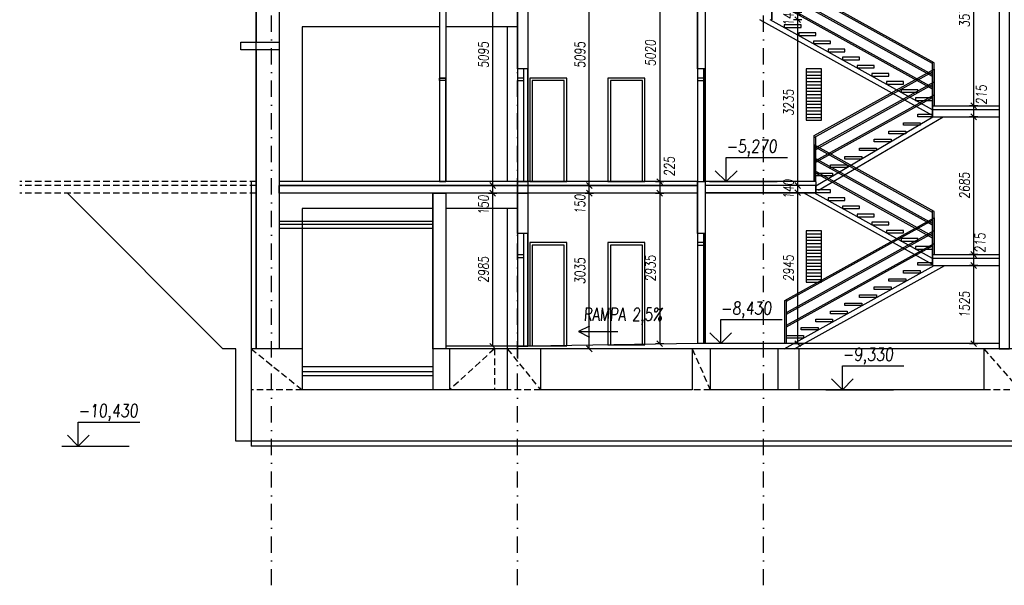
# Model space of a CAD drawing. Header units: millimetres. Extents: x -24606338 to 439687, y 151354 to 480404.
# Tile 52 of 93: x 348323 to 367538, y 174689 to 185721. Entities that reach past the tile are written whole.
import ezdxf

# ---------------------------------------------------------------- set-up
doc = ezdxf.new("R2010")
doc.units = ezdxf.units.MM
doc.linetypes.add('ČERCHOVANÁ', pattern=[25.4, 12.7, -6.35, 0, -6.35])
doc.linetypes.add('ČÁRKOVANÁ', pattern=[19.05, 12.7, -6.35])
for name, color, linetype in [('DVERE', 4, 'Continuous'), ('KOTY', 7, 'Continuous'), ('OSY', 7, 'Continuous'), ('SRAFA', 9, 'Continuous'), ('TENKA', 4, 'Continuous'), ('TLUSTA', 2, 'Continuous'), ('ŽB', 3, 'Continuous')]:
    doc.layers.add(name, color=color, linetype=linetype)
doc.styles.add('CS-ROMANS_100', font='romans.shx', dxfattribs={"width": 0.75, "oblique": 5, "height": 200})
doc.styles.add('ROMANS', font='romans.shx', dxfattribs={"width": 0.75, "oblique": 5, "height": 200})
doc.dimstyles.new('A_KÓTA_100', dxfattribs={"dimtxt": 200, "dimasz": 4, "dimexe": 100, "dimexo": 1500, "dimgap": 80, "dimtad": 1, "dimdec": 0, "dimdsep": 46, "dimtxsty": 'CS-ROMANS_100', "dimblk": 'KOT_CARA20', "dimcen": 90, "dimse1": 1, "dimse2": 1, "dimclrd": 256, "dimclre": 256, "dimclrt": 256, "dimadec": 0, "dimazin": 0, "dimtfac": 1, "dimtdec": 0, "dimtix": 1, "dimtmove": 2, "dimatfit": 3, "dimldrblk": 'OBLIQUE', "dimfxl": 1, "dimfxlon": 1, "dimtolj": 1, "dimarcsym": 0})

# ---------------------------------------------------------------- blocks, each defined once
blk = doc.blocks.new('VÝŠKOVÁ KÓTA 1')
at = {"ltscale": 0.25}
for p, q in [((0, 3.76), (9.59, 3.76)), ((0, 0), (0, 3.76)), ((0, 0), (-1.7, 1.7)), ((0, 0), (1.7, 1.7))]:
    blk.add_line(p, q, dxfattribs=at)
at = {"style": 'ROMANS', "oblique": 5, "width": 0.8}
blk.add_attdef('VÝŠKA', (0, 4.54), '', height=2, dxfattribs=at)
blk = doc.blocks.new('KOT_CARA20')
for p, q in [((0, 0), (-14.1, -14.1)), ((0, 20), (0, -20)), ((0, 0), (14.1, 14.1))]:
    blk.add_line(p, q)
blk = doc.blocks.new('*D2903')
at = {"layer": 'Defpoints', "color": 0, "transparency": 16777216}
for p in [(366942, 180927), (367438, 180927), (367438, 179402)]:
    blk.add_point(p, dxfattribs=at)
at = {"layer": 'KOTY', "lineweight": -2, "transparency": 16777216}
blk.add_line((366942, 179406), (366942, 180923), dxfattribs=at)
at = {"layer": 'KOTY', "lineweight": -2, "transparency": 16777216, "xscale": 4, "yscale": 4, "zscale": 4}
for p, rotation in [((366942, 180927), 90), ((366942, 179402), 270)]:
    blk.add_blockref('KOT_CARA20', p, dxfattribs=dict(at, rotation=rotation))
at = {"layer": 'KOTY', "transparency": 16777216, "insert": (366762, 180165), "char_height": 200, "attachment_point": 5, "rotation": 90, "style": 'CS-ROMANS_100'}
blk.add_mtext('\\A1;1525', dxfattribs=at)
blk = doc.blocks.new('_OBLIQUE')
at = {"color": 0, "linetype": 'ByBlock', "ltscale": 15}
blk.add_line((-0.5, -0.5), (0.5, 0.5), dxfattribs=at)
blk = doc.blocks.new('*D2904')
at = {"layer": 'Defpoints', "color": 0, "transparency": 16777216}
for p in [(366942, 181142), (367438, 181142), (367438, 180927)]:
    blk.add_point(p, dxfattribs=at)
at = {"layer": 'KOTY', "lineweight": -2, "transparency": 16777216}
blk.add_line((366942, 180931), (366942, 181138), dxfattribs=at)
at = {"layer": 'KOTY', "lineweight": -2, "transparency": 16777216, "xscale": 4, "yscale": 4, "zscale": 4}
for p, rotation in [((366942, 181142), 90), ((366942, 180927), 270)]:
    blk.add_blockref('KOT_CARA20', p, dxfattribs=dict(at, rotation=rotation))
at = {"layer": 'KOTY', "transparency": 16777216, "insert": (367066, 181368), "char_height": 200, "attachment_point": 5, "rotation": 90, "style": 'CS-ROMANS_100'}
blk.add_mtext('\\A1;215', dxfattribs=at)
blk = doc.blocks.new('*D2905')
at = {"layer": 'Defpoints', "color": 0, "transparency": 16777216}
for p in [(366942, 183827), (367438, 183827), (367438, 181142)]:
    blk.add_point(p, dxfattribs=at)
at = {"layer": 'KOTY', "lineweight": -2, "transparency": 16777216}
blk.add_line((366942, 181146), (366942, 183823), dxfattribs=at)
at = {"layer": 'KOTY', "lineweight": -2, "transparency": 16777216, "xscale": 4, "yscale": 4, "zscale": 4}
for p, rotation in [((366942, 183827), 90), ((366942, 181142), 270)]:
    blk.add_blockref('KOT_CARA20', p, dxfattribs=dict(at, rotation=rotation))
at = {"layer": 'KOTY', "transparency": 16777216, "insert": (366762, 182485), "char_height": 200, "attachment_point": 5, "rotation": 90, "style": 'CS-ROMANS_100'}
blk.add_mtext('\\A1;2685', dxfattribs=at)
blk = doc.blocks.new('*D2906')
at = {"layer": 'Defpoints', "color": 0, "transparency": 16777216}
for p in [(366942, 184042), (367438, 184042), (367438, 183827)]:
    blk.add_point(p, dxfattribs=at)
at = {"layer": 'KOTY', "lineweight": -2, "transparency": 16777216}
blk.add_line((366942, 183831), (366942, 184038), dxfattribs=at)
at = {"layer": 'KOTY', "lineweight": -2, "transparency": 16777216, "xscale": 4, "yscale": 4, "zscale": 4}
for p, rotation in [((366942, 184042), 90), ((366942, 183827), 270)]:
    blk.add_blockref('KOT_CARA20', p, dxfattribs=dict(at, rotation=rotation))
at = {"layer": 'KOTY', "transparency": 16777216, "insert": (367092, 184256), "char_height": 200, "attachment_point": 5, "rotation": 90, "style": 'CS-ROMANS_100'}
blk.add_mtext('\\A1;215', dxfattribs=at)
blk = doc.blocks.new('*D2907')
at = {"layer": 'Defpoints', "color": 0, "transparency": 16777216}
for p in [(366942, 187617), (367438, 187617), (367438, 184042)]:
    blk.add_point(p, dxfattribs=at)
at = {"layer": 'KOTY', "lineweight": -2, "transparency": 16777216}
blk.add_line((366942, 184046), (366942, 187613), dxfattribs=at)
at = {"layer": 'KOTY', "lineweight": -2, "transparency": 16777216, "xscale": 4, "yscale": 4, "zscale": 4}
for p, rotation in [((366942, 187617), 90), ((366942, 184042), 270)]:
    blk.add_blockref('KOT_CARA20', p, dxfattribs=dict(at, rotation=rotation))
at = {"layer": 'KOTY', "transparency": 16777216, "insert": (366762, 185830), "char_height": 200, "attachment_point": 5, "rotation": 90, "style": 'CS-ROMANS_100'}
blk.add_mtext('\\A1;3575', dxfattribs=at)
blk = doc.blocks.new('*D3053')
at = {"layer": 'Defpoints', "color": 0, "transparency": 16777216}
for p in [(361548, 187582), (360813, 182562), (361548, 182562)]:
    blk.add_point(p, dxfattribs=at)
at = {"layer": 'KOTY', "lineweight": -2, "transparency": 16777216}
blk.add_line((360813, 187578), (360813, 182566), dxfattribs=at)
at = {"layer": 'KOTY', "lineweight": -2, "transparency": 16777216, "xscale": 4, "yscale": 4, "zscale": 4}
for p, rotation in [((360813, 187582), 90), ((360813, 182562), 270)]:
    blk.add_blockref('KOT_CARA20', p, dxfattribs=dict(at, rotation=rotation))
at = {"layer": 'KOTY', "transparency": 16777216, "insert": (360633, 185072), "char_height": 200, "attachment_point": 5, "rotation": 90, "style": 'CS-ROMANS_100'}
blk.add_mtext('\\A1;5020', dxfattribs=at)
blk = doc.blocks.new('*D3054')
at = {"layer": 'Defpoints', "color": 0, "transparency": 16777216}
for p in [(361548, 182562), (360813, 182337), (361548, 182337)]:
    blk.add_point(p, dxfattribs=at)
at = {"layer": 'KOTY', "lineweight": -2, "transparency": 16777216}
blk.add_line((360813, 182558), (360813, 182341), dxfattribs=at)
at = {"layer": 'KOTY', "lineweight": -2, "transparency": 16777216, "xscale": 4, "yscale": 4, "zscale": 4}
for p, rotation in [((360813, 182562), 90), ((360813, 182337), 270)]:
    blk.add_blockref('KOT_CARA20', p, dxfattribs=dict(at, rotation=rotation))
at = {"layer": 'KOTY', "transparency": 16777216, "insert": (361003, 182858), "char_height": 200, "attachment_point": 5, "rotation": 90, "style": 'CS-ROMANS_100'}
blk.add_mtext('\\A1;225', dxfattribs=at)
blk = doc.blocks.new('*D3055')
at = {"layer": 'Defpoints', "color": 0, "transparency": 16777216}
for p in [(361548, 182337), (360813, 179402), (361548, 179402)]:
    blk.add_point(p, dxfattribs=at)
at = {"layer": 'KOTY', "lineweight": -2, "transparency": 16777216}
blk.add_line((360813, 182333), (360813, 179406), dxfattribs=at)
at = {"layer": 'KOTY', "lineweight": -2, "transparency": 16777216, "xscale": 4, "yscale": 4, "zscale": 4}
for p, rotation in [((360813, 182337), 90), ((360813, 179402), 270)]:
    blk.add_blockref('KOT_CARA20', p, dxfattribs=dict(at, rotation=rotation))
at = {"layer": 'KOTY', "transparency": 16777216, "insert": (360633, 180870), "char_height": 200, "attachment_point": 5, "rotation": 90, "style": 'CS-ROMANS_100'}
blk.add_mtext('\\A1;2935', dxfattribs=at)
blk = doc.blocks.new('*D3306')
at = {"layer": 'Defpoints', "color": 0, "transparency": 16777216}
for p in [(357299, 182337), (357555, 182337), (357299, 179352)]:
    blk.add_point(p, dxfattribs=at)
at = {"layer": 'KOTY', "lineweight": -2, "transparency": 16777216}
blk.add_line((357555, 179356), (357555, 182333), dxfattribs=at)
at = {"layer": 'KOTY', "lineweight": -2, "transparency": 16777216, "xscale": 4, "yscale": 4, "zscale": 4}
for p, rotation in [((357555, 182337), 90), ((357555, 179352), 270)]:
    blk.add_blockref('KOT_CARA20', p, dxfattribs=dict(at, rotation=rotation))
at = {"layer": 'KOTY', "transparency": 16777216, "insert": (357375, 180845), "char_height": 200, "attachment_point": 5, "rotation": 90, "style": 'CS-ROMANS_100'}
blk.add_mtext('\\A1;2985', dxfattribs=at)
blk = doc.blocks.new('*D3307')
at = {"layer": 'Defpoints', "color": 0, "transparency": 16777216}
for p in [(357555, 182487), (357661, 182487), (357299, 182337)]:
    blk.add_point(p, dxfattribs=at)
at = {"layer": 'KOTY', "lineweight": -2, "transparency": 16777216}
for p, q in [((357555, 182491), (357555, 182495)), ((357555, 182337), (357555, 182487)), ((357555, 182333), (357555, 182329))]:
    blk.add_line(p, q, dxfattribs=at)
at = {"layer": 'KOTY', "lineweight": -2, "transparency": 16777216, "xscale": 4, "yscale": 4, "zscale": 4}
for p, rotation in [((357555, 182487), 270), ((357555, 182337), 90)]:
    blk.add_blockref('KOT_CARA20', p, dxfattribs=dict(at, rotation=rotation))
at = {"layer": 'KOTY', "transparency": 16777216, "insert": (357375, 182107), "char_height": 200, "attachment_point": 5, "rotation": 90, "style": 'CS-ROMANS_100'}
blk.add_mtext('\\A1;150', dxfattribs=at)
blk = doc.blocks.new('*D3308')
at = {"layer": 'Defpoints', "color": 0, "transparency": 16777216}
for p in [(357555, 187582), (357719, 187582), (357661, 182487)]:
    blk.add_point(p, dxfattribs=at)
at = {"layer": 'KOTY', "lineweight": -2, "transparency": 16777216}
blk.add_line((357555, 182491), (357555, 187578), dxfattribs=at)
at = {"layer": 'KOTY', "lineweight": -2, "transparency": 16777216, "xscale": 4, "yscale": 4, "zscale": 4}
for p, rotation in [((357555, 187582), 90), ((357555, 182487), 270)]:
    blk.add_blockref('KOT_CARA20', p, dxfattribs=dict(at, rotation=rotation))
at = {"layer": 'KOTY', "transparency": 16777216, "insert": (357375, 185035), "char_height": 200, "attachment_point": 5, "rotation": 90, "style": 'CS-ROMANS_100'}
blk.add_mtext('\\A1;5095', dxfattribs=at)
blk = doc.blocks.new('*D3347')
at = {"layer": 'Defpoints', "color": 0, "transparency": 16777216}
for p in [(359438, 182337), (359598, 182337), (359598, 179302)]:
    blk.add_point(p, dxfattribs=at)
at = {"layer": 'KOTY', "lineweight": -2, "transparency": 16777216}
blk.add_line((359438, 179306), (359438, 182333), dxfattribs=at)
at = {"layer": 'KOTY', "lineweight": -2, "transparency": 16777216, "xscale": 4, "yscale": 4, "zscale": 4}
for p, rotation in [((359438, 182337), 90), ((359438, 179302), 270)]:
    blk.add_blockref('KOT_CARA20', p, dxfattribs=dict(at, rotation=rotation))
at = {"layer": 'KOTY', "transparency": 16777216, "insert": (359258, 180820), "char_height": 200, "attachment_point": 5, "rotation": 90, "style": 'CS-ROMANS_100'}
blk.add_mtext('\\A1;3035', dxfattribs=at)
blk = doc.blocks.new('*D3348')
at = {"layer": 'Defpoints', "color": 0, "transparency": 16777216}
for p in [(359438, 182487), (359691, 182487), (359598, 182337)]:
    blk.add_point(p, dxfattribs=at)
at = {"layer": 'KOTY', "lineweight": -2, "transparency": 16777216}
for p, q in [((359438, 182491), (359438, 182495)), ((359438, 182337), (359438, 182487)), ((359438, 182333), (359438, 182329))]:
    blk.add_line(p, q, dxfattribs=at)
at = {"layer": 'KOTY', "lineweight": -2, "transparency": 16777216, "xscale": 4, "yscale": 4, "zscale": 4}
for p, rotation in [((359438, 182487), 270), ((359438, 182337), 90)]:
    blk.add_blockref('KOT_CARA20', p, dxfattribs=dict(at, rotation=rotation))
at = {"layer": 'KOTY', "transparency": 16777216, "insert": (359258, 182124), "char_height": 200, "attachment_point": 5, "rotation": 90, "style": 'CS-ROMANS_100'}
blk.add_mtext('\\A1;150', dxfattribs=at)
blk = doc.blocks.new('*D3349')
at = {"layer": 'Defpoints', "color": 0, "transparency": 16777216}
for p in [(359438, 187582), (359647, 187582), (359691, 182487)]:
    blk.add_point(p, dxfattribs=at)
at = {"layer": 'KOTY', "lineweight": -2, "transparency": 16777216}
blk.add_line((359438, 182491), (359438, 187578), dxfattribs=at)
at = {"layer": 'KOTY', "lineweight": -2, "transparency": 16777216, "xscale": 4, "yscale": 4, "zscale": 4}
for p, rotation in [((359438, 187582), 90), ((359438, 182487), 270)]:
    blk.add_blockref('KOT_CARA20', p, dxfattribs=dict(at, rotation=rotation))
at = {"layer": 'KOTY', "transparency": 16777216, "insert": (359258, 185035), "char_height": 200, "attachment_point": 5, "rotation": 90, "style": 'CS-ROMANS_100'}
blk.add_mtext('\\A1;5095', dxfattribs=at)
blk = doc.blocks.new('*D3388')
at = {"layer": 'Defpoints', "color": 0, "transparency": 16777216}
for p in [(363507, 182347), (363533, 182347), (363765, 179402)]:
    blk.add_point(p, dxfattribs=at)
at = {"layer": 'KOTY', "lineweight": -2, "transparency": 16777216}
blk.add_line((363507, 179406), (363507, 182343), dxfattribs=at)
at = {"layer": 'KOTY', "lineweight": -2, "transparency": 16777216, "xscale": 4, "yscale": 4, "zscale": 4}
for p, rotation in [((363507, 182347), 90), ((363507, 179402), 270)]:
    blk.add_blockref('KOT_CARA20', p, dxfattribs=dict(at, rotation=rotation))
at = {"layer": 'KOTY', "transparency": 16777216, "insert": (363327, 180875), "char_height": 200, "attachment_point": 5, "rotation": 90, "style": 'CS-ROMANS_100'}
blk.add_mtext('\\A1;2945', dxfattribs=at)
blk = doc.blocks.new('*D3389')
at = {"layer": 'Defpoints', "color": 0, "transparency": 16777216}
for p in [(363507, 182487), (363605, 182487), (363533, 182347)]:
    blk.add_point(p, dxfattribs=at)
at = {"layer": 'KOTY', "lineweight": -2, "transparency": 16777216}
for p, q in [((363507, 182491), (363507, 182495)), ((363507, 182347), (363507, 182487)), ((363507, 182343), (363507, 182339))]:
    blk.add_line(p, q, dxfattribs=at)
at = {"layer": 'KOTY', "lineweight": -2, "transparency": 16777216, "xscale": 4, "yscale": 4, "zscale": 4}
for p, rotation in [((363507, 182487), 270), ((363507, 182347), 90)]:
    blk.add_blockref('KOT_CARA20', p, dxfattribs=dict(at, rotation=rotation))
at = {"layer": 'KOTY', "transparency": 16777216, "insert": (363327, 182417), "char_height": 200, "attachment_point": 5, "rotation": 90, "style": 'CS-ROMANS_100'}
blk.add_mtext('\\A1;140', dxfattribs=at)
blk = doc.blocks.new('*D3390')
at = {"layer": 'Defpoints', "color": 0, "transparency": 16777216}
for p in [(362901, 185722), (363507, 185722), (363605, 182487)]:
    blk.add_point(p, dxfattribs=at)
at = {"layer": 'KOTY', "lineweight": -2, "transparency": 16777216}
blk.add_line((363507, 182491), (363507, 185718), dxfattribs=at)
at = {"layer": 'KOTY', "lineweight": -2, "transparency": 16777216, "xscale": 4, "yscale": 4, "zscale": 4}
for p, rotation in [((363507, 185722), 90), ((363507, 182487), 270)]:
    blk.add_blockref('KOT_CARA20', p, dxfattribs=dict(at, rotation=rotation))
at = {"layer": 'KOTY', "transparency": 16777216, "insert": (363327, 184105), "char_height": 200, "attachment_point": 5, "rotation": 90, "style": 'CS-ROMANS_100'}
blk.add_mtext('\\A1;3235', dxfattribs=at)
blk = doc.blocks.new('*D3391')
at = {"layer": 'Defpoints', "color": 0, "transparency": 16777216}
for p in [(362838, 185862), (363507, 185862), (362901, 185722)]:
    blk.add_point(p, dxfattribs=at)
at = {"layer": 'KOTY', "lineweight": -2, "transparency": 16777216}
for p, q in [((363507, 185866), (363507, 185870)), ((363507, 185722), (363507, 185862)), ((363507, 185718), (363507, 185714))]:
    blk.add_line(p, q, dxfattribs=at)
at = {"layer": 'KOTY', "lineweight": -2, "transparency": 16777216, "xscale": 4, "yscale": 4, "zscale": 4}
for p, rotation in [((363507, 185862), 270), ((363507, 185722), 90)]:
    blk.add_blockref('KOT_CARA20', p, dxfattribs=dict(at, rotation=rotation))
at = {"layer": 'KOTY', "transparency": 16777216, "insert": (363327, 185792), "char_height": 200, "attachment_point": 5, "rotation": 90, "style": 'CS-ROMANS_100'}
blk.add_mtext('\\A1;140', dxfattribs=at)

msp = doc.modelspace()

# ---------------------------------------------------------------- hatches: boundary and pattern name
at = {"layer": 'SRAFA'}
h = msp.add_hatch(dxfattribs=at)
h.set_pattern_fill('ANSI31', color=256, scale=20, angle=135)
h.set_pattern_definition([(180, (264785.06, 150034.61), (-1e-14, -63.5), [])])
h.paths.add_polyline_path([(363673.246, 184762.158), (363973.246, 184762.158), (363973.246, 183762.158), (363673.246, 183762.158)])
h = msp.add_hatch(dxfattribs=at)
h.set_pattern_fill('ANSI31', color=256, scale=20, angle=135)
h.set_pattern_definition([(180, (264785.06, 146874.61), (-1e-14, -63.5), [])])
h.paths.add_polyline_path([(363673.246, 181602.158), (363973.246, 181602.158), (363973.246, 180602.158), (363673.246, 180602.158)])

# ---------------------------------------------------------------- linework, layer by layer
at = {"layer": 'DVERE'}
for points in [[(356513.246, 184582.158), (356638.246, 184582.158), (356638.246, 184532.158), (356513.246, 184532.158)], [(356513.246, 182562.158), (356638.246, 182562.158), (356638.246, 184582.158), (356513.246, 184582.158)], [(358275.746, 182562.158), (359000.746, 182562.158), (359000.746, 184582.158), (358275.746, 184582.158)], [(358325.746, 182562.158), (358950.746, 182562.158), (358950.746, 184532.158), (358325.746, 184532.158)], [(359800.746, 182562.158), (360525.746, 182562.158), (360525.746, 184582.158), (359800.746, 184582.158)], [(359850.746, 182562.158), (360475.746, 182562.158), (360475.746, 184532.158), (359850.746, 184532.158)], [(358275.661, 179357.695), (359000.661, 179357.695), (359000.746, 181372.158), (358275.746, 181372.158)], [(358325.661, 179357.695), (358950.661, 179357.695), (358950.746, 181322.158), (358325.746, 181322.158)], [(359801.069, 179381.001), (360526.069, 179381.001), (360525.746, 181372.158), (359800.746, 181372.158)], [(359851.069, 179381.001), (360476.069, 179381.001), (360475.746, 181322.158), (359850.746, 181322.158)]]:
    msp.add_lwpolyline(points, close=True, dxfattribs=at)
for points in [[(353838.246, 178952.158), (353838.246, 178502.158)], [(356388.246, 178952.158), (356388.246, 178502.158)], [(356388.246, 178852.158), (353838.246, 178852.158)], [(356388.246, 178772.158), (353838.246, 178772.158)], [(356388.246, 178502.158), (353838.246, 178502.158)], [(357838.246, 178502.158), (356388.246, 178502.158)], [(361448.246, 178502.158), (358488.246, 178502.158)], [(367138.246, 178502.158), (361798.246, 178502.158)], [(372838.246, 177502.158), (352838.246, 177502.158)], [(372838.246, 177402.158), (352838.246, 177402.158)]]:
    msp.add_lwpolyline(points, dxfattribs=at)
at = {"layer": 'KOTY', "linetype": 'ByBlock'}
for p, q in [((361787.763, 182562.158), (363104.857, 182562.158)), ((364056.243, 178502.158), (365373.338, 178502.158)), ((349143.828, 177402.158), (350460.923, 177402.158))]:
    msp.add_line(p, q, dxfattribs=at)
at = {"layer": 'KOTY'}
for points in [[(359440.934, 179743.107), (359228.802, 179637.041), (359440.934, 179530.975)], [(359228.802, 179637.041), (359994.252, 179637.041)]]:
    msp.add_lwpolyline(points, dxfattribs=at)
at = {"layer": 'OSY', "linetype": 'ČERCHOVANÁ', "ltscale": 25}
for points in [[(353238.246, 174688.935), (353238.246, 251607.158)], [(358038.246, 174688.935), (358038.246, 251607.158)], [(362838.246, 174688.935), (362838.246, 251607.158)]]:
    msp.add_lwpolyline(points, dxfattribs=at)
at = {"layer": 'TENKA', "color": 7}
for p, q in [((366168.246, 184881.526), (362973.246, 186652.789)), ((366138.246, 184863.856), (363003.246, 186601.856)), ((366138.246, 184648.158), (362973.246, 186402.789)), ((366138.246, 184613.856), (363003.246, 186351.856)), ((366138.246, 184398.158), (362973.246, 186152.789)), ((366138.246, 184363.856), (363003.246, 186101.856)), ((363828.246, 183459.526), (366168.246, 184756.789)), ((363828.246, 183425.224), (366138.246, 184705.856)), ((366168.246, 184756.789), (366168.246, 184040.158)), ((366168.246, 184756.789), (366168.246, 184040.158)), ((363858.246, 183226.158), (366168.246, 184506.789)), ((363858.246, 183191.856), (366138.246, 184455.856)), ((363858.246, 182976.158), (366168.246, 184256.789)), ((363858.246, 182941.856), (366138.246, 184205.856)), ((363828.246, 183277.189), (363828.246, 182562.158)), ((363828.246, 183277.189), (363828.246, 182560.558)), ((366168.246, 181979.926), (363828.246, 183277.189)), ((366138.246, 181962.256), (363858.246, 183226.256)), ((366138.246, 181746.558), (363828.246, 183027.189)), ((366138.246, 181712.256), (363858.246, 182976.256)), ((366138.246, 181496.558), (363828.246, 182777.189)), ((366138.246, 181462.256), (363858.246, 182726.256)), ((363258.246, 180245.526), (366168.246, 181858.789)), ((363288.246, 180227.856), (366138.246, 181807.856)), ((366168.246, 181858.789), (366168.246, 181142.158)), ((363288.246, 180012.158), (366168.246, 181608.789)), ((363288.246, 179977.856), (366138.246, 181557.856)), ((363288.246, 179762.158), (366168.246, 181358.789)), ((363288.246, 179727.856), (366138.246, 181307.856))]:
    msp.add_line(p, q, dxfattribs=at)
at = {"layer": 'TENKA'}
for points in [[(352938.246, 186497.158), (352938.246, 185282.158)], [(366138.246, 183850.818), (362764.533, 185721.158)], [(366138.246, 183965.158), (362970.777, 185721.158)], [(356513.246, 185582.158), (353838.246, 185582.158)], [(353838.246, 185582.158), (353838.246, 182562.158)], [(358038.246, 185582.158), (356638.246, 185582.158)], [(357838.246, 185582.158), (357838.246, 182562.158)], [(352938.246, 185132.158), (352938.246, 179302.158)], [(358163.246, 182562.158), (358163.246, 184762.158)], [(361673.246, 182562.158), (361673.246, 184762.158)], [(366138.246, 183967.158), (367438.246, 183967.158)], [(363858.246, 182480.656), (366142.387, 183825.158)], [(363908.973, 182394.477), (366342.919, 183827.158)], [(352838.246, 182562.158), (352838.246, 177402.158)], [(361548.246, 182487.158), (353388.246, 182487.158)], [(363858.246, 182487.158), (361698.246, 182487.158)], [(352538.246, 179302.158), (352288.246, 179302.158), (349253.246, 182337.158)], [(366138.246, 180949.218), (363619.533, 182345.558)], [(366138.246, 181063.558), (363825.777, 182345.558)], [(356388.246, 182037.158), (353838.246, 182037.158)], [(353838.246, 182037.158), (353838.246, 179352.158)], [(358038.246, 182037.158), (356638.246, 182037.158)], [(357838.246, 182037.158), (357838.246, 179112.158)], [(356388.246, 181787.158), (353388.246, 181787.158)], [(356388.246, 181727.158), (353388.246, 181727.158)], [(356388.246, 181647.158), (353388.246, 181647.158)], [(358163.246, 179352.158), (358163.246, 181552.158)], [(361698.246, 179402.158), (361698.246, 181552.158), (361548.246, 181552.158), (361548.246, 179402.158)], [(361673.246, 179402.158), (361673.246, 181552.158)], [(366138.246, 181067.158), (367438.246, 181067.158)], [(363239.543, 179302.158), (366170.714, 180927.158)], [(363445.788, 179302.158), (366376.959, 180927.158)], [(352838.246, 177502.158), (352538.246, 177502.158), (352538.246, 179302.158)], [(352938.246, 179302.158), (352838.246, 179302.158)], [(372838.246, 179302.158), (356638.246, 179302.158)], [(356713.246, 179302.158), (356713.246, 178502.158)], [(357838.246, 179302.158), (357838.246, 178502.158)], [(358488.246, 179302.158), (358488.246, 178502.158)], [(361448.246, 179302.158), (361448.246, 178502.158)], [(361798.246, 179302.158), (361798.246, 178502.158)], [(363118.246, 179302.158), (363118.246, 178502.158)], [(363528.246, 179302.158), (363528.246, 178502.158)], [(367138.246, 179302.158), (367138.246, 178502.158)]]:
    msp.add_lwpolyline(points, dxfattribs=at)
for points in [[(363573.246, 185620.158), (363243.151, 185620.158), (363243.151, 185570.158), (363573.246, 185570.158)], [(363858.246, 185462.158), (363528.151, 185462.158), (363528.151, 185412.158), (363858.246, 185412.158)], [(352638.246, 185282.158), (353388.246, 185282.158), (353388.246, 185132.158), (352638.246, 185132.158)], [(364143.246, 185304.158), (363813.151, 185304.158), (363813.151, 185254.158), (364143.246, 185254.158)], [(364428.246, 185146.158), (364098.151, 185146.158), (364098.151, 185096.158), (364428.246, 185096.158)], [(364713.246, 184988.158), (364383.151, 184988.158), (364383.151, 184938.158), (364713.246, 184938.158)], [(358038.246, 182562.158), (358238.246, 182562.158), (358238.246, 184762.158), (358038.246, 184762.158)], [(361548.246, 182562.158), (361698.246, 182562.158), (361698.246, 184762.158), (361548.246, 184762.158)], [(363673.246, 183762.158), (363973.246, 183762.158), (363973.246, 184762.158), (363673.246, 184762.158)], [(364998.246, 184830.158), (364668.151, 184830.158), (364668.151, 184780.158), (364998.246, 184780.158)], [(365283.246, 184672.158), (364953.151, 184672.158), (364953.151, 184622.158), (365283.246, 184622.158)], [(358038.246, 184532.158), (358163.246, 184532.158), (358163.246, 184582.158), (358038.246, 184582.158)], [(361548.246, 184532.158), (361673.246, 184532.158), (361673.246, 184582.158), (361548.246, 184582.158)], [(365568.246, 184514.158), (365238.151, 184514.158), (365238.151, 184464.158), (365568.246, 184464.158)], [(365853.246, 184356.158), (365523.151, 184356.158), (365523.151, 184306.158), (365853.246, 184306.158)], [(366138.246, 184198.158), (365808.151, 184198.158), (365808.151, 184148.158), (366138.246, 184148.158)], [(365568.246, 183711.358), (365898.341, 183711.358), (365898.341, 183661.358), (365568.246, 183661.358)], [(365853.246, 183875.758), (366138.246, 183875.758), (366138.246, 183825.758), (365853.246, 183825.758)], [(365283.246, 183546.958), (365613.341, 183546.958), (365613.341, 183496.958), (365283.246, 183496.958)], [(364998.246, 183390.158), (365328.341, 183390.158), (365328.341, 183340.158), (364998.246, 183340.158)], [(364713.246, 183218.158), (365043.341, 183218.158), (365043.341, 183168.158), (364713.246, 183168.158)], [(364428.246, 183053.758), (364758.341, 183053.758), (364758.341, 183003.758), (364428.246, 183003.758)], [(364143.246, 182889.358), (364473.341, 182889.358), (364473.341, 182839.358), (364143.246, 182839.358)], [(363858.246, 182724.958), (364188.341, 182724.958), (364188.341, 182674.958), (363858.246, 182674.958)], [(364143.246, 182402.558), (363858.246, 182402.558), (363858.246, 182352.558), (364143.246, 182352.558)], [(364428.246, 182244.558), (364098.151, 182244.558), (364098.151, 182194.558), (364428.246, 182194.558)], [(364713.246, 182086.558), (364383.151, 182086.558), (364383.151, 182036.558), (364713.246, 182036.558)], [(364998.246, 181928.558), (364668.151, 181928.558), (364668.151, 181878.558), (364998.246, 181878.558)], [(363673.246, 180602.158), (363973.246, 180602.158), (363973.246, 181602.158), (363673.246, 181602.158)], [(365283.246, 181770.558), (364953.151, 181770.558), (364953.151, 181720.558), (365283.246, 181720.558)], [(365568.246, 181612.558), (365238.151, 181612.558), (365238.151, 181562.558), (365568.246, 181562.558)], [(358038.246, 179352.158), (358238.246, 179352.158), (358238.246, 181552.158), (358038.246, 181552.158)], [(365853.246, 181454.558), (365523.151, 181454.558), (365523.151, 181404.558), (365853.246, 181404.558)], [(361548.246, 181322.158), (361673.246, 181322.158), (361673.246, 181372.158), (361548.246, 181372.158)], [(366138.246, 181296.558), (365808.151, 181296.558), (365808.151, 181246.558), (366138.246, 181246.558)], [(358038.246, 181082.158), (358163.246, 181082.158), (358163.246, 181132.158), (358038.246, 181132.158)], [(365568.246, 180826.158), (365898.341, 180826.158), (365898.341, 180776.158), (365568.246, 180776.158)], [(365853.246, 180984.158), (366138.246, 180984.158), (366138.246, 180934.158), (365853.246, 180934.158)], [(365283.246, 180668.158), (365613.341, 180668.158), (365613.341, 180618.158), (365283.246, 180618.158)], [(364998.246, 180510.158), (365328.341, 180510.158), (365328.341, 180460.158), (364998.246, 180460.158)], [(364713.246, 180352.158), (365043.341, 180352.158), (365043.341, 180302.158), (364713.246, 180302.158)], [(364428.246, 180194.158), (364758.341, 180194.158), (364758.341, 180144.158), (364428.246, 180144.158)], [(363858.246, 179878.158), (364188.341, 179878.158), (364188.341, 179828.158), (363858.246, 179828.158)], [(364143.246, 180036.158), (364473.341, 180036.158), (364473.341, 179986.158), (364143.246, 179986.158)], [(363573.246, 179720.158), (363903.341, 179720.158), (363903.341, 179670.158), (363573.246, 179670.158)], [(363288.246, 179562.158), (363618.341, 179562.158), (363618.341, 179512.158), (363288.246, 179512.158)]]:
    msp.add_lwpolyline(points, close=True, dxfattribs=at)
at = {"layer": 'TENKA', "color": 7}
for points in [[(366138.246, 184040.158), (366138.246, 184898.158)], [(366138.246, 184040.158), (366138.246, 184898.158)], [(366168.246, 184040.158), (366168.246, 184881.526)], [(366168.246, 184040.158), (366168.246, 184881.526)], [(366138.246, 184040.158), (366138.246, 184740.158)], [(366138.246, 184040.158), (366138.246, 184740.158)], [(363828.246, 182560.558), (363828.246, 183459.526)], [(363858.246, 182560.558), (363858.246, 183441.856)], [(363858.246, 182562.158), (363858.246, 183260.558)], [(363858.246, 182560.558), (363858.246, 183260.558)], [(366138.246, 181142.158), (366138.246, 181996.558)], [(366168.246, 181142.158), (366168.246, 181979.926)], [(366138.246, 181142.158), (366138.246, 181842.158)], [(363258.246, 179404.158), (363258.246, 180245.526)], [(363288.246, 179404.158), (363288.246, 180262.158)]]:
    msp.add_lwpolyline(points, dxfattribs=at)
at = {"layer": 'TENKA', "linetype": 'ČÁRKOVANÁ', "ltscale": 10}
for points in [[(352938.246, 182562.158), (348323.156, 182562.158)], [(352938.246, 182487.158), (348323.156, 182487.158)], [(352938.246, 182337.158), (348323.156, 182337.158)], [(352838.246, 179302.158), (353838.246, 178502.158), (352838.246, 178502.158)], [(353388.246, 179302.158), (352938.246, 179302.158)], [(357588.246, 179302.158), (356713.246, 178502.158)], [(357588.246, 179302.158), (357588.246, 178502.158)], [(357838.246, 179302.158), (358488.246, 178502.158), (357838.246, 178502.158)], [(361448.246, 179302.158), (361798.246, 178502.158), (361448.246, 178502.158)], [(367138.246, 179302.158), (367838.246, 178502.158), (367138.246, 178502.158)]]:
    msp.add_lwpolyline(points, dxfattribs=at)
at = {"layer": 'TLUSTA'}
for points in [[(367438.246, 245237.158), (367438.246, 179302.158)], [(361548.246, 194677.158), (361548.246, 179402.158)], [(361698.246, 194677.158), (361698.246, 179402.158)], [(358038.246, 191732.158), (358038.246, 179112.158)], [(358238.246, 191732.158), (358238.246, 179352.158)], [(356513.246, 187582.158), (356513.246, 182562.158)], [(356638.246, 187582.158), (356638.246, 182562.158)], [(353388.246, 186082.158), (353388.246, 179302.158)], [(363003.246, 185721.158), (363003.246, 185936.158)], [(363003.246, 185936.158), (363003.246, 185721.158)], [(366138.246, 184042.158), (367438.246, 184042.158)], [(366138.246, 184042.158), (366138.246, 183827.158)], [(366138.246, 183827.158), (366138.246, 184040.158)], [(366138.246, 183827.158), (367438.246, 183827.158)], [(361548.246, 182562.158), (353388.246, 182562.158)], [(363858.246, 182562.158), (361698.246, 182562.158)], [(363858.246, 182560.558), (363858.246, 182347.158)], [(361548.246, 182337.158), (353388.246, 182337.158)], [(356388.246, 182337.158), (356388.246, 178952.158)], [(356638.246, 182337.158), (356638.246, 179302.158)], [(363858.246, 182347.158), (361698.246, 182347.158)], [(366138.246, 181142.158), (367438.246, 181142.158)], [(366138.246, 181142.158), (366138.246, 180927.158)], [(366138.246, 180927.158), (366138.246, 181142.158)], [(366138.246, 180927.158), (367438.246, 180927.158)], [(353838.246, 179302.158), (353388.246, 179302.158)], [(353838.246, 179352.158), (353838.246, 178952.158)], [(361548.246, 179402.158), (358275.746, 179352.158), (356638.246, 179352.158)], [(367438.246, 179402.158), (361548.246, 179402.158)], [(356388.246, 178952.158), (353838.246, 178952.158)]]:
    msp.add_lwpolyline(points, dxfattribs=at)
at = {"layer": 'ŽB'}
msp.add_lwpolyline([(367438.246, 245237.158), (367438.246, 179302.158), (367638.246, 179302.158), (367638.246, 245237.158)], dxfattribs=at)
for points in [[(361548.246, 194677.158), (361698.246, 194677.158), (361698.246, 184762.158), (361548.246, 184762.158)], [(358038.246, 187732.158), (358238.246, 187732.158), (358238.246, 184762.158), (358038.246, 184762.158)], [(353388.246, 179302.158), (352938.246, 179302.158), (352938.246, 186082.158), (353388.246, 186082.158)], [(361548.246, 182562.158), (361698.246, 182562.158), (361698.246, 181552.158), (361548.246, 181552.158)], [(353388.246, 182487.158), (361548.246, 182487.158), (361548.246, 182337.158), (353388.246, 182337.158)], [(361698.246, 182347.158), (363858.246, 182347.158), (363858.246, 182487.158), (361698.246, 182487.158)], [(356638.246, 179302.158), (356388.246, 179302.158), (356388.246, 182337.158), (356638.246, 182337.158)], [(358038.246, 182337.158), (358238.246, 182337.158), (358238.246, 181552.158), (358038.246, 181552.158)]]:
    msp.add_lwpolyline(points, close=True, dxfattribs=at)

# ---------------------------------------------------------------- block references
at = {"layer": 'KOTY', "xscale": 125, "yscale": 125, "zscale": 125}
for p, values in [((362110.737, 182562.158), {'VÝŠKA': '-5,270'}), ((362004.239, 179402.158), {'VÝŠKA': '-8,430'}), ((364379.217, 178502.158), {'VÝŠKA': '-9,330'}), ((349466.802, 177402.158), {'VÝŠKA': '-10,430'})]:
    msp.add_blockref('VÝŠKOVÁ KÓTA 1', p, dxfattribs=at).add_auto_attribs(values)

# ---------------------------------------------------------------- texts
at = {"layer": 'KOTY', "insert": (359324.471, 180098.018), "char_height": 250, "attachment_point": 1, "style": 'ROMANS'}
msp.add_mtext_dynamic_manual_height_columns('RAMPA 2,5%', width=2060.82208, gutter_width=12.5, heights=[0], dxfattribs=at)

# ---------------------------------------------------------------- dimensions: what is measured, and where the dimension line sits
at = {"layer": 'KOTY'}
for base, p1, p2, picture, middle in [((357555.316, 187582.158), (357661.013, 182487.158), (357718.902, 187582.158), '*D3308', (357375.316, 185034.658)), ((359438.383, 187582.158), (359691.038, 182487.158), (359646.872, 187582.158), '*D3349', (359258.383, 185034.658)), ((360813.234, 182562.158), (361548.246, 187582.158), (361548.246, 182562.158), '*D3053', (360633.234, 185072.158)), ((366942.424, 187617.158), (367438.246, 184042.158), (367438.246, 187617.158), '*D2907', (366762.424, 185829.658)), ((363507.293, 185862.158), (362901.172, 185722.158), (362838.246, 185862.158), '*D3391', (363327.293, 185792.158)), ((363507.293, 185722.158), (363604.887, 182487.158), (362901.172, 185722.158), '*D3390', (363327.293, 184104.658)), ((366942.424, 183827.158), (367438.246, 181142.158), (367438.246, 183827.158), '*D2905', (366762.424, 182484.658)), ((363507.293, 182487.158), (363532.977, 182347.158), (363604.887, 182487.158), '*D3389', (363327.293, 182417.158)), ((357555.316, 182337.158), (357299.374, 179352.158), (357299.374, 182337.158), '*D3306', (357375.316, 180844.658)), ((359438.383, 182337.158), (359597.582, 179302.158), (359597.582, 182337.158), '*D3347', (359258.383, 180819.658)), ((360813.234, 179402.158), (361548.246, 182337.158), (361548.246, 179402.158), '*D3055', (360633.234, 180869.658)), ((363507.293, 182347.158), (363764.989, 179402.158), (363532.977, 182347.158), '*D3388', (363327.293, 180874.658)), ((366942.424, 180927.158), (367438.246, 179402.158), (367438.246, 180927.158), '*D2903', (366762.424, 180164.658))]:
    dim = msp.add_linear_dim(base=base, p1=p1, p2=p2, angle=90, dimstyle='A_KÓTA_100', dxfattribs=at)
    dim.commit()
    dim.dimension.update_dxf_attribs({"geometry": picture, "text_midpoint": middle})
for base, p1, p2, picture, middle in [((366942.424, 184042.158), (367438.246, 183827.158), (367438.246, 184042.158), '*D2906', (367091.651, 184255.676)), ((360813.234, 182337.158), (361548.246, 182562.158), (361548.246, 182337.158), '*D3054', (361003.465, 182858.476)), ((357555.316, 182487.158), (357299.374, 182337.158), (357661.013, 182487.158), '*D3307', (357375.316, 182107.176)), ((359438.383, 182487.158), (359597.582, 182337.158), (359691.038, 182487.158), '*D3348', (359258.383, 182123.73)), ((366942.424, 181142.158), (367438.246, 180927.158), (367438.246, 181142.158), '*D2904', (367065.871, 181368.201))]:
    dim = msp.add_linear_dim(base=base, p1=p1, p2=p2, angle=90, dimstyle='A_KÓTA_100', dxfattribs=at)
    dim.commit()
    dim.dimension.update_dxf_attribs({"geometry": picture, "text_midpoint": middle, "dimtype": 160})

doc.saveas('drawing.dxf')
